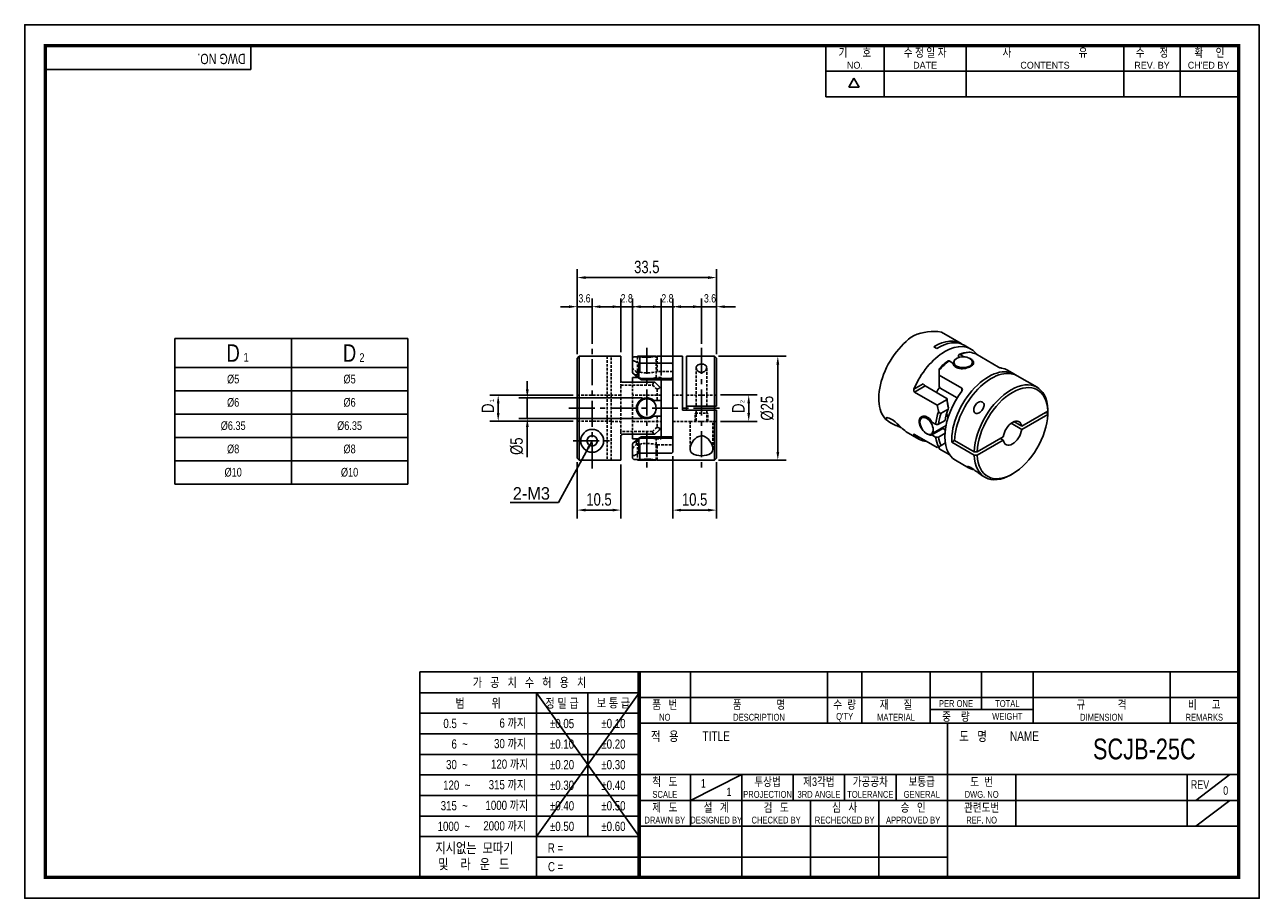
# Model space of a CAD drawing. Header units: millimetres. Extents: x 0 to 297, y 0 to 210.
import ezdxf
from ezdxf.enums import TextEntityAlignment as Align

# ---------------------------------------------------------------- set-up
doc = ezdxf.new("R2010")
doc.units = ezdxf.units.MM
doc.header["$LTSCALE"] = 5
for name, pattern in [('CENTER', [2, 1.25, -0.25, 0.25, -0.25]), ('CENTER2', [1.125, 0.75, -0.125, 0.125, -0.125]), ('DASHED', [0.75, 0.5, -0.25]), ('HIDDEN', [0.375, 0.25, -0.125]), ('HIDDEN2', [0.1875, 0.125, -0.0625]), ('PHANTOM2', [1.25, 0.625, -0.125, 0.125, -0.125, 0.125, -0.125])]:
    doc.linetypes.add(name, pattern=pattern)
doc.layers.get('0').update_dxf_attribs({"linetype": 'CONTINUOUS'})
doc.layers.get('Defpoints').update_dxf_attribs({"linetype": 'CONTINUOUS'})
for name, color, linetype in [('BM', 2, 'CONTINUOUS'), ('C', 1, 'CENTER2'), ('CT', 1, 'CENTER'), ('D', 7, 'CONTINUOUS'), ('DIM', 7, 'CONTINUOUS'), ('H', 3, 'HIDDEN'), ('HD', 4, 'DASHED'), ('P', 4, 'PHANTOM2')]:
    doc.layers.add(name, color=color, linetype=linetype)
doc.styles.get("Standard").update_dxf_attribs({"font": 'Gulim.ttf', "width": 0.8, "height": 3})
doc.dimstyles.new('LIM', dxfattribs={"dimtxt": 2, "dimasz": 2, "dimexe": 2, "dimexo": 1, "dimgap": 1, "dimtad": 1, "dimdec": 3, "dimzin": 9, "dimdsep": 46, "dimtxsty": 'Standard', "dimcen": 3, "dimclrd": 1, "dimclre": 1, "dimadec": 0, "dimazin": 0, "dimtfac": 1, "dimtdec": 3, "dimtmove": 0, "dimatfit": 3, "dimfxl": 0, "dimtolj": 1, "dimtzin": 0, "dimarcsym": 0})

# ---------------------------------------------------------------- blocks, each defined once
blk = doc.blocks.new('*D184')
at = {"layer": 'Defpoints', "color": 0}
for p in [(166.41, 149.21), (132.91, 129.8), (166.41, 129.81)]:
    blk.add_point(p, dxfattribs=at)
at = {"layer": 'DIM', "color": 1, "lineweight": -2}
for p, q in [((132.91, 130.8), (132.91, 151.21)), ((134.91, 149.21), (164.41, 149.21)), ((166.41, 130.81), (166.41, 151.21))]:
    blk.add_line(p, q, dxfattribs=at)
at = {"layer": 'DIM', "color": 1}
for points in [[(134.91, 149.54), (134.91, 148.88), (132.91, 149.21)], [(164.41, 149.54), (164.41, 148.88), (166.41, 149.21)]]:
    blk.add_solid(points, dxfattribs=at)
at = {"layer": 'DIM', "color": 0, "insert": (149.66, 151.75), "char_height": 3, "attachment_point": 5}
blk.add_mtext('\\A1;33.5', dxfattribs=at)
blk = doc.blocks.new('*D185')
at = {"layer": 'Defpoints', "color": 0}
for p in [(149.66, 120.31), (120.91, 115.31), (149.66, 115.31)]:
    blk.add_point(p, dxfattribs=at)
at = {"layer": 'DIM', "color": 1, "lineweight": -2}
for p, q in [((120.91, 122.31), (120.91, 124.31)), ((148.66, 120.31), (118.91, 120.31)), ((120.91, 120.31), (120.91, 115.31)), ((148.66, 115.31), (118.91, 115.31)), ((120.91, 113.31), (120.91, 106.06))]:
    blk.add_line(p, q, dxfattribs=at)
at = {"layer": 'DIM', "color": 1}
for points in [[(120.58, 122.31), (121.24, 122.31), (120.91, 120.31)], [(120.58, 113.31), (121.24, 113.31), (120.91, 115.31)]]:
    blk.add_solid(points, dxfattribs=at)
at = {"layer": 'DIM', "color": 0, "insert": (118.37, 108.68), "char_height": 3, "attachment_point": 5, "rotation": 90}
blk.add_mtext('\\A1;%%C5', dxfattribs=at)
blk = doc.blocks.new('*D186')
at = {"layer": 'Defpoints', "color": 0}
for p in [(132.91, 105.82), (143.41, 105.31), (143.41, 93.32)]:
    blk.add_point(p, dxfattribs=at)
at = {"layer": 'DIM', "color": 1, "lineweight": -2}
for p, q in [((132.91, 104.82), (132.91, 91.32)), ((143.41, 104.31), (143.41, 91.32)), ((134.91, 93.32), (141.41, 93.32))]:
    blk.add_line(p, q, dxfattribs=at)
at = {"layer": 'DIM', "color": 1}
for points in [[(134.91, 93.65), (134.91, 92.99), (132.91, 93.32)], [(141.41, 93.65), (141.41, 92.99), (143.41, 93.32)]]:
    blk.add_solid(points, dxfattribs=at)
at = {"layer": 'DIM', "color": 0, "insert": (138.16, 95.86), "char_height": 3, "attachment_point": 5}
blk.add_mtext('\\A1;10.5', dxfattribs=at)
blk = doc.blocks.new('*D187')
at = {"layer": 'Defpoints', "color": 0}
for p in [(132.91, 120.95), (113.91, 114.67), (132.91, 114.67)]:
    blk.add_point(p, dxfattribs=at)
at = {"layer": 'DIM', "color": 1, "lineweight": -2}
for p, q in [((131.91, 120.95), (111.91, 120.95)), ((113.91, 118.95), (113.91, 116.67)), ((131.91, 114.67), (111.91, 114.67))]:
    blk.add_line(p, q, dxfattribs=at)
at = {"layer": 'DIM', "color": 1}
for points in [[(113.58, 118.95), (114.24, 118.95), (113.91, 120.95)], [(113.58, 116.67), (114.24, 116.67), (113.91, 114.67)]]:
    blk.add_solid(points, dxfattribs=at)
at = {"layer": 'DIM', "color": 0, "insert": (111.41, 117.81), "char_height": 3, "attachment_point": 5, "rotation": 90}
blk.add_mtext('\\A1;D', dxfattribs=at)
blk = doc.blocks.new('*D188')
at = {"layer": 'Defpoints', "color": 0}
for p in [(165.91, 130.31), (165.91, 105.31), (181.17, 105.31)]:
    blk.add_point(p, dxfattribs=at)
at = {"layer": 'DIM', "color": 1, "lineweight": -2}
for p, q in [((166.91, 130.31), (183.17, 130.31)), ((181.17, 128.31), (181.17, 107.31)), ((166.91, 105.31), (183.17, 105.31))]:
    blk.add_line(p, q, dxfattribs=at)
at = {"layer": 'DIM', "color": 1}
for points in [[(180.84, 128.31), (181.51, 128.31), (181.17, 130.31)], [(180.84, 107.31), (181.51, 107.31), (181.17, 105.31)]]:
    blk.add_solid(points, dxfattribs=at)
at = {"layer": 'DIM', "color": 0, "insert": (178.64, 117.81), "char_height": 3, "attachment_point": 5, "rotation": 90}
blk.add_mtext('\\A1;%%C25', dxfattribs=at)
blk = doc.blocks.new('*D189')
at = {"layer": 'Defpoints', "color": 0}
for p in [(155.91, 107.29), (166.41, 105.81), (166.41, 93.31)]:
    blk.add_point(p, dxfattribs=at)
at = {"layer": 'DIM', "color": 1, "lineweight": -2}
for p, q in [((155.91, 106.29), (155.91, 91.31)), ((166.41, 104.81), (166.41, 91.31)), ((157.91, 93.31), (164.41, 93.31))]:
    blk.add_line(p, q, dxfattribs=at)
at = {"layer": 'DIM', "color": 1}
for points in [[(157.91, 93.64), (157.91, 92.98), (155.91, 93.31)], [(164.41, 93.64), (164.41, 92.98), (166.41, 93.31)]]:
    blk.add_solid(points, dxfattribs=at)
at = {"layer": 'DIM', "color": 0, "insert": (161.16, 95.85), "char_height": 3, "attachment_point": 5}
blk.add_mtext('\\A1;10.5', dxfattribs=at)
blk = doc.blocks.new('*D190')
at = {"layer": 'Defpoints', "color": 0}
for p in [(166.41, 120.99), (166.41, 114.64), (174.17, 114.64)]:
    blk.add_point(p, dxfattribs=at)
at = {"layer": 'DIM', "color": 1, "lineweight": -2}
for p, q in [((167.41, 120.99), (176.17, 120.99)), ((174.17, 118.99), (174.17, 116.64)), ((167.41, 114.64), (176.17, 114.64))]:
    blk.add_line(p, q, dxfattribs=at)
at = {"layer": 'DIM', "color": 1}
for points in [[(173.84, 118.99), (174.51, 118.99), (174.17, 120.99)], [(173.84, 116.64), (174.51, 116.64), (174.17, 114.64)]]:
    blk.add_solid(points, dxfattribs=at)
at = {"layer": 'DIM', "color": 0, "insert": (171.67, 117.81), "char_height": 3, "attachment_point": 5, "rotation": 90}
blk.add_mtext('\\A1;D', dxfattribs=at)

msp = doc.modelspace()

# ---------------------------------------------------------------- linework, layer by layer
for p, q in [((54.437, 199.2323), (54.437, 205)), ((192.7139, 192.6407), (192.7139, 205)), ((206.7211, 192.6407), (206.7211, 205)), ((226.4959, 192.6407), (226.4959, 205)), ((264.3976, 192.6407), (264.3976, 205)), ((277.9928, 192.6407), (277.9928, 205)), ((54.437, 199.2323), (5, 199.2323)), ((192.7139, 198.8204), (291.588, 198.8204)), ((198.2565, 194.9765), (199.4924, 197.1172)), ((200.7283, 194.9765), (199.4924, 197.1172)), ((200.7283, 194.9765), (198.2565, 194.9765)), ((192.7139, 192.6407), (291.588, 192.6407)), ((36.1526, 134.5817), (36.1526, 99.5817)), ((36.1526, 134.5817), (92.1526, 134.5817)), ((92.1526, 134.5817), (92.1526, 99.5817)), ((36.1526, 99.5817), (92.1526, 99.5817)), ((95.0758, 54.437), (95.0758, 5)), ((147.8086, 54.437), (95.0758, 54.437)), ((292, 54.437), (147.8086, 54.437)), ((147.8086, 54.437), (147.8086, 5)), ((160.1679, 54.437), (160.1679, 42.0778)), ((193.1259, 54.437), (193.1259, 42.0778)), ((201.3654, 54.437), (201.3654, 42.0778)), ((217.8444, 54.437), (217.8444, 42.0778)), ((230.2037, 54.437), (230.2037, 45.3736)), ((242.563, 54.437), (242.563, 42.0778)), ((275.521, 54.437), (275.521, 42.0778)), ((147.8086, 49.4295), (95.0758, 49.4295)), ((147.8086, 49.4295), (123.0901, 14.8235)), ((123.0901, 49.4295), (147.8086, 14.8235)), ((123.0901, 49.4295), (123.0901, 5)), ((135.4493, 49.4295), (135.4493, 14.8235)), ((147.8086, 48.2574), (292, 48.2574)), ((217.8444, 45.3736), (242.563, 45.3736)), ((147.8086, 44.4858), (95.0758, 44.4858)), ((147.8086, 42.0778), (292, 42.0778)), ((221.9642, 5), (221.9642, 42.0778)), ((147.8086, 39.5421), (95.0758, 39.5421)), ((147.8086, 34.5984), (95.0758, 34.5984)), ((147.8086, 29.7185), (292, 29.7185)), ((160.1679, 23.5389), (172.5271, 29.7185)), ((160.1679, 29.7185), (160.1679, 17.3593)), ((172.5271, 29.7185), (172.5271, 5)), ((184.8864, 29.7185), (184.8864, 23.5389)), ((197.2457, 29.7185), (197.2457, 23.5389)), ((209.6049, 29.7185), (209.6049, 23.5389)), ((238.4432, 29.7185), (238.4432, 17.3593)), ((279.6407, 29.7185), (279.6407, 17.3593)), ((281.7006, 23.5389), (289.9401, 29.7185)), ((147.8086, 29.6547), (95.0758, 29.6547)), ((147.8086, 24.711), (95.0758, 24.711)), ((147.8086, 23.5389), (221.9642, 23.5389)), ((189.0061, 23.5389), (189.0061, 5)), ((205.4852, 23.5389), (205.4852, 5)), ((221.9642, 23.5389), (292, 23.5389)), ((281.7006, 17.3593), (289.9401, 23.5389)), ((147.8086, 19.7673), (95.0758, 19.7673)), ((147.8086, 17.3593), (292, 17.3593)), ((147.8086, 14.8235), (95.0758, 14.8235)), ((147.8086, 9.8798), (123.0901, 9.8798)), ((147.8086, 9.8798), (221.9642, 9.8798))]:
    msp.add_line(p, q)
at = {"color": 4}
for p, q in [((64.1526, 134.5817), (64.1526, 99.5817)), ((36.1526, 127.5817), (92.1526, 127.5817))]:
    msp.add_line(p, q, dxfattribs=at)
at = {"color": 1}
for p, q in [((36.1526, 121.9817), (92.1526, 121.9817)), ((36.1526, 116.3817), (92.1526, 116.3817)), ((36.1526, 110.7817), (92.1526, 110.7817)), ((36.1526, 105.1817), (92.1526, 105.1817))]:
    msp.add_line(p, q, dxfattribs=at)
msp.add_lwpolyline([(297, 210), (0, 210), (0, 0), (297, 0)], close=True)
msp.add_lwpolyline([(292, 205, 0.8, 0.8, 0), (5, 205, 0.8, 0.8, 0), (5, 5, 0.8, 0.8, 0), (292, 5, 0.8, 0.8, 0)], format="xyseb", close=True)
at = {"const_width": 0.824}
msp.add_lwpolyline([(147.8086, 5), (147.8086, 54.437)], dxfattribs=at)
at = {"layer": 'BM', "linetype": 'Continuous'}
for p, q in [((225.2835, 133.3844), (220.5459, 136.1197)), ((219.3871, 132.1448), (218.68, 132.553)), ((225.9429, 130.1916), (225.0262, 130.7209)), ((227.617, 132.0372), (225.9906, 132.9762)), ((228.6244, 130.9133), (228.8063, 131.0183)), ((228.8269, 130.8468), (234.2717, 127.7033)), ((132.9086, 129.7999), (133.4086, 130.3003)), ((132.9086, 105.8207), (132.9086, 129.7999)), ((140.1086, 130.3103), (133.4086, 130.3103)), ((133.4158, 130.3003), (133.4086, 130.3103)), ((133.4086, 130.3003), (133.4086, 105.3203)), ((133.4158, 130.3003), (133.4086, 130.3003)), ((140.1086, 130.3103), (140.1086, 130.3003)), ((141.1086, 130.3003), (140.1086, 130.3003)), ((143.4086, 130.3103), (141.1086, 130.3103)), ((141.1086, 130.3003), (141.1086, 130.3103)), ((143.4086, 130.3103), (143.4086, 124.5603)), ((146.2086, 128.8302), (146.2086, 129.6629)), ((146.2086, 126.4266), (146.2086, 128.8302)), ((146.7086, 130.1689), (148.0051, 130.1689)), ((147.4086, 130.3103), (151.9086, 130.3103)), ((147.4086, 130.3103), (147.4086, 130.1689)), ((155.4086, 128.6356), (147.7086, 128.6356)), ((147.7086, 128.6356), (147.7086, 125.2761)), ((151.9086, 130.2628), (151.9086, 130.3103)), ((158.2086, 130.3103), (152.1549, 130.3103)), ((155.9086, 128.3311), (155.9086, 107.2895)), ((158.2086, 130.3103), (158.2086, 117.3103)), ((159.2086, 118.3103), (159.2086, 130.3103)), ((165.9086, 130.3103), (159.2086, 130.3103)), ((165.9086, 118.3103), (165.9086, 130.3103)), ((166.4086, 129.8103), (165.9086, 130.3103)), ((166.4086, 129.8103), (166.4086, 118.3103)), ((222.3746, 129.1899), (223.2913, 128.6607)), ((223.5364, 128.8665), (223.5364, 128.054)), ((224.6727, 130.5119), (224.6727, 129.9953)), ((225.9429, 130.1624), (225.9429, 130.1916)), ((228.0364, 128.2197), (228.0364, 128.8665)), ((146.2086, 126.4266), (146.3715, 126.1463)), ((147.4158, 125.2103), (146.2086, 125.2103)), ((146.2086, 124.0603), (146.2086, 125.2103)), ((147.2086, 125.3875), (146.3715, 126.1463)), ((147.4086, 125.2659), (147.4086, 125.2081)), ((147.7087, 125.2761), (148.025, 124.991)), ((148.025, 124.991), (155.4086, 124.991)), ((148.3043, 124.6696), (148.025, 124.991)), ((219.9881, 126.9837), (219.9881, 127.2771)), ((219.9881, 126.9837), (219.9881, 125.7437)), ((225.4328, 122.6002), (219.9881, 125.7437)), ((219.9881, 125.7437), (219.9881, 123.0007)), ((238.0821, 125.9951), (236.4558, 126.9341)), ((243.5269, 122.8516), (238.7893, 125.5869)), ((151.6086, 124.0603), (143.9086, 124.0603)), ((155.9086, 124.6696), (148.3043, 124.6696)), ((152.6086, 123.0603), (151.6086, 124.0603)), ((152.6086, 123.0603), (153.1086, 122.5603)), ((153.1086, 122.5657), (153.1086, 124.6701)), ((153.1086, 122.5603), (153.1086, 119.6853)), ((213.9276, 122.4281), (216.1212, 123.6946)), ((216.643, 123.1794), (214.0659, 121.6915)), ((221.864, 120.165), (216.643, 123.1794)), ((219.9881, 123.0007), (220.2118, 122.6387)), ((220.2118, 122.6387), (224.2994, 120.2788)), ((225.4328, 121.9433), (225.4328, 122.6002)), ((151.3122, 119.6853), (152.6086, 119.6853)), ((153.1086, 119.6853), (152.6086, 119.6853)), ((153.1086, 115.9353), (153.1086, 119.6853)), ((205.4571, 120.5995), (205.4571, 120.1913)), ((219.5106, 118.5479), (214.0659, 121.6915)), ((219.5106, 118.5479), (221.8861, 119.9195)), ((221.8743, 120.0589), (221.864, 120.165)), ((221.8861, 119.9195), (221.864, 120.165)), ((221.9334, 119.5673), (221.8751, 120.059)), ((152.6086, 115.9353), (151.3122, 115.9353)), ((152.6086, 115.9353), (153.1086, 115.9353)), ((153.1086, 115.9353), (153.1086, 113.0603)), ((158.2086, 117.3103), (165.9086, 117.3103)), ((159.2086, 118.3103), (165.9086, 118.3103)), ((159.2086, 118.3103), (159.2086, 117.3103)), ((166.4086, 118.3103), (165.9086, 118.3103)), ((165.9086, 105.3103), (165.9086, 117.3103)), ((165.9086, 117.3103), (166.4086, 117.3103)), ((166.4086, 105.8103), (166.4086, 117.3103)), ((216.5262, 115.9121), (215.8225, 115.5058)), ((222.1333, 117.6127), (220.4337, 116.6314)), ((222.1333, 117.6127), (222.2163, 117.9265)), ((222.1609, 118.2826), (222.2163, 117.9265)), ((246.1083, 117.1252), (239.8475, 113.5104)), ((246.1083, 116.3087), (239.8475, 112.6939)), ((245.268, 116.64), (246.1036, 116.72)), ((246.1036, 116.72), (246.1086, 116.7171)), ((246.1083, 117.1252), (246.1086, 117.5336)), ((246.1083, 116.3087), (246.1086, 116.7171)), ((153.1086, 113.0603), (152.6086, 112.5603)), ((153.1086, 110.9419), (153.1086, 113.0603)), ((208.0459, 114.4691), (208.4289, 114.2479)), ((218.0725, 111.6087), (221.6373, 113.6668)), ((218.2168, 114.4708), (219.1335, 113.9416)), ((220.8479, 112.928), (218.2168, 111.409)), ((219.8448, 113.944), (221.3963, 114.8397)), ((220.6364, 113.0889), (221.4687, 112.6084)), ((220.8479, 112.928), (221.411, 112.6029)), ((239.8475, 112.6939), (237.2769, 114.1781)), ((239.8475, 113.5104), (237.984, 114.5863)), ((143.4086, 111.0603), (143.4086, 105.3103)), ((143.9086, 111.5603), (151.6086, 111.5603)), ((146.2086, 110.4103), (146.2086, 111.5603)), ((146.2086, 110.4103), (147.4165, 110.4103)), ((147.2086, 110.2331), (146.3715, 109.4743)), ((147.2086, 110.2331), (146.3715, 109.4743)), ((147.4086, 110.4127), (147.4086, 110.3547)), ((147.7086, 110.3445), (147.7086, 106.985)), ((148.025, 110.6296), (147.7087, 110.3445)), ((148.3043, 110.951), (148.025, 110.6296)), ((155.4086, 110.6296), (148.025, 110.6296)), ((148.3043, 110.951), (155.9086, 110.951)), ((151.6086, 111.5603), (152.6086, 112.5603)), ((212.0473, 112.1588), (215.117, 110.3866)), ((214.0659, 111.4852), (213.9276, 111.4054)), ((214.0659, 111.4852), (219.5106, 108.3417)), ((219.1335, 110.8797), (218.2168, 111.409)), ((219.8448, 110.8821), (221.3912, 111.7749)), ((221.3963, 111.7779), (221.411, 112.6029)), ((223.0004, 109.6625), (223.7075, 110.0708)), ((223.7075, 110.0708), (228.4451, 107.3355)), ((235.4134, 110.9504), (229.1525, 107.3357)), ((229.1525, 106.5192), (235.4134, 110.1339)), ((234.7063, 110.5422), (235.4134, 110.1339)), ((146.3715, 109.4743), (146.2086, 109.194)), ((146.2086, 106.7904), (146.2086, 109.194)), ((155.4086, 106.985), (147.7086, 106.985)), ((219.5106, 108.3417), (219.8509, 108.5382)), ((220.4337, 108.8747), (219.8509, 108.5382)), ((219.9881, 108.6174), (219.9881, 108.066)), ((222.5511, 106.5863), (219.9881, 108.066)), ((220.4337, 108.8747), (221.4752, 109.476)), ((223.0004, 109.6625), (228.4451, 106.519)), ((229.1525, 107.3357), (228.4451, 107.3355)), ((133.4086, 105.3203), (132.9086, 105.8207)), ((141.1086, 105.3203), (133.4086, 105.3203)), ((141.1086, 105.3103), (141.1086, 105.3203)), ((141.1086, 105.3103), (143.4086, 105.3103)), ((146.2086, 105.9577), (146.2086, 106.7904)), ((146.7086, 105.4517), (148.0051, 105.4517)), ((147.4086, 105.4517), (147.4086, 105.3103)), ((147.4086, 105.3103), (151.9086, 105.3103)), ((151.9086, 105.3103), (151.9086, 105.3578)), ((152.1503, 105.3103), (165.9086, 105.3103)), ((165.9086, 105.3103), (166.4086, 105.8103)), ((223.9558, 105.2835), (227.0255, 103.5112)), ((228.4451, 106.519), (229.1525, 106.5192)), ((230.6438, 101.4221), (231.0269, 101.201)), ((237.2769, 101.8201), (237.6304, 102.0242))]:
    msp.add_line(p, q, dxfattribs=at)
at = {"layer": 'BM', "linetype": 'HIDDEN2'}
for p, q in [((147.7086, 128.6356), (155.4086, 128.6356)), ((140.1086, 120.9853), (140.0803, 120.9853)), ((143.4086, 112.2358), (143.4086, 111.0603)), ((148.3043, 110.951), (148.025, 110.6296))]:
    msp.add_line(p, q, dxfattribs=at)
at = {"layer": 'BM', "linetype": 'Continuous'}
for centre, radius in [((149.6586, 117.8103), 2.25), ((136.5086, 109.9753), 2.75), ((136.5086, 109.9753), 1.25)]:
    msp.add_circle(centre, radius, dxfattribs=at)
at = {"layer": 'BM', "linetype": 'HIDDEN2'}
msp.add_circle((149.6586, 117.8103), 2.25, dxfattribs=at)
at = {"layer": 'BM'}
msp.add_arc((218.726, 123.9342), 12.3206, 81.505524, 112.846304, dxfattribs=at)
at = {"layer": 'BM', "linetype": 'Continuous'}
for centre, radius, start, end in [((227.6815, 123.7897), 7.5381, 94.464476, 112.475746), ((230.6483, 132.5898), 2.4213, 220.468021, 238.276542), ((146.7116, 129.6659), 0.5029, 90.333439, 180.34598), ((141.4586, 117.8103), 12.5, 60, 65.165413), ((149.6636, 142.5222), 12.4642, 262.353053, 281.547145), ((232.1001, 116.0678), 16.5028, 127.260872, 137.219925), ((141.8991, 117.8119), 9.4586, 52.105436, 61.781332), ((142.5586, 117.0964), 9.5061, 52.813064, 60.714424), ((149.6586, 132.2407), 7.3817, 252.253336, 253.694374), ((235.4187, 129.8356), 2.4213, 241.723458, 259.531979), ((143.9086, 124.5603), 0.5, 180, 270), ((149.6586, 117.8103), 2.5, 48.590378, 311.409622), ((238.4068, 121.6325), 16.6093, 185.919895, 192.89296), ((237.2555, 121.6508), 15.4658, 188.188322, 192.579097), ((148.4442, 117.8103), 17.4645, 358.359424, 1.640576), ((219.4868, 114.6437), 0.786, 243.292495, 297.099771), ((143.9086, 111.0603), 0.5, 90, 180), ((141.899, 117.8089), 9.4588, 298.218661, 307.894316), ((142.5597, 118.5225), 9.504, 299.285066, 307.188139), ((149.6586, 103.3799), 7.3817, 106.326073, 107.746661), ((219.4868, 111.5819), 0.786, 243.292532, 297.099734), ((141.4586, 117.8103), 12.5, 294.834587, 300), ((146.7116, 105.9547), 0.5029, 179.654048, 269.666533), ((149.6636, 93.0984), 12.4641, 78.452826, 97.646972)]:
    msp.add_arc(centre, radius, start, end, dxfattribs=at)
for centre, major_axis, ratio, start_param, end_param in [((214.2959, 125.2944), (6.25, 10.8253), 0.57735027, 0.82540884, 3.14159265), ((219.0335, 122.5591), (-6.25, -10.8253), 0.57735027, 3.0849939, 3.96700149), ((219.7406, 122.1509), (-6.25, -10.8253), 0.57735027, 3.14159265, 3.96700149), ((221.367, 121.2119), (-6.25, -10.8253), 0.57735027, 2.9266316, 4.92735003), ((223.7004, 119.8647), (6.25, 10.8253), 0.57735027, 0.35195284, 0.63482989), ((219.9881, 122.008), (17.6777, 0), 0.57735027, 1.04719755, 1.13735101), ((223.7004, 119.8647), (6.25, 10.8253), 0.57735027, 0.93596644, 1.21884348), ((155.4086, 125.229), (0.5, 0), 0.47589515, 4.71238898, 6.28318531), ((231.8321, 115.1698), (-6.25, -10.8253), 0.57735027, 3.0849939, 5.53779782), ((232.5393, 114.7616), (-6.25, -10.8253), 0.57735027, 3.14159265, 5.45777647), ((237.2769, 112.0263), (-6.25, -10.8253), 0.57735027, 2.39620516, 5.45777647), ((230.2058, 116.1088), (-6.25, -10.8253), 0.57735027, 3.14159265, 3.35655371), ((216.4747, 123.4905), (-0.3786, 0.3567), 0.27953913, 0.70169153, 2.27248786), ((223.3469, 120.0688), (-3.7, -6.4086), 0.57735027, 4.60557851, 4.80156928), ((230.2058, 116.1088), (6.25, 10.8253), 0.57735027, 1.35583527, 3.14159265), ((237.6304, 111.8222), (-6, -10.3923), 0.57735027, 2.39787322, 5.45610841), ((156.9654, 117.8103), (0, 3.175), 0.71545903, 4.55425037, 4.87052759), ((227.8723, 117.456), (-6.25, -10.8253), 0.57735027, 5.06434182, 5.34721887), ((231.5847, 115.3127), (-8.8388, 15.3093), 0.57735027, 1.04719755, 1.13735101), ((228.2259, 117.2519), (-6, -10.3923), 0.57735027, 5.09081202, 5.34089427), ((228.2259, 117.2519), (-4.9194, -8.5207), 0.57735027, 4.99395989, 5.30604302), ((237.6304, 111.8222), (6, 10.3923), 0.57735027, 2.39787322, 5.45610841), ((230.953, 115.6774), (15.0644, 2.6027), 0.66215911, 6.12926921, 6.20929056), ((237.6304, 111.8222), (-1.5875, -2.7496), 0.57735027, 2.5143331, 5.33964854), ((155.4086, 110.3917), (-0.5, 0), 0.47589515, 3.14159265, 4.71238898), ((221.367, 121.2119), (6.25, 10.8253), 0.57735027, 2.9266316, 3.40339204), ((227.8723, 117.456), (-6.25, -10.8253), 0.57735027, 5.64835542, 5.93123246), ((228.2259, 117.2519), (-6, -10.3923), 0.57735027, 5.65468001, 5.90476227), ((227.5188, 117.6601), (-4.4194, -7.6547), 0.57735027, 5.71154328, 5.73824339), ((237.6304, 111.8222), (1.5875, 2.7496), 0.57735027, 2.5143331, 5.33964854), ((237.2769, 112.0263), (6.25, 10.8253), 0.57735027, 2.39620516, 3.92699082)]:
    msp.add_ellipse(centre, major_axis=major_axis, ratio=ratio, start_param=start_param, end_param=end_param, dxfattribs=at)
for centre, major_axis in [((225.7864, 128.8665), (-2.25, 0)), ((216.9475, 113.5572), (1.125, -1.9486))]:
    msp.add_ellipse(centre, major_axis=major_axis, ratio=0.57735027, dxfattribs=at)
for points, knots in [([(224.6727, 130.5119), (224.6727, 130.6189), (224.7098, 130.7044), (224.8408, 130.783), (224.9335, 130.7744), (225.0262, 130.7209)], [0, 0, 0, 0, 0.5, 0.5, 1, 1, 1, 1]), ([(227.0945, 131.3055), (227.1257, 131.3075), (227.1571, 131.3076), (227.2651, 131.3025), (227.3399, 131.2898), (227.4127, 131.2704)], [0.647434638, 0.647434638, 0.647434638, 0.647434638, 0.75, 0.75, 1, 1, 1, 1]), ([(146.7086, 129.1544), (146.6571, 129.1782), (146.6045, 129.1937), (146.4965, 129.2025), (146.4418, 129.1957), (146.3389, 129.1477), (146.2914, 129.1059), (146.2247, 128.9837), (146.2086, 128.9074), (146.2086, 128.8302)], [0, 0, 0, 0, 0.25, 0.25, 0.5, 0.5, 0.75, 0.75, 1, 1, 1, 1]), ([(155.4086, 128.6356), (155.5526, 128.6356), (155.6883, 128.5981), (155.865, 128.4833), (155.9086, 128.4085), (155.9086, 128.3311)], [0, 0, 0, 0, 0.5, 0.5, 1, 1, 1, 1]), ([(162.8086, 126.3959), (162.4271, 126.3959), (162.0971, 126.5851), (161.6796, 127.0235), (161.5716, 127.2724), (161.5478, 127.7446), (161.6377, 127.9724), (162.0659, 128.3189), (162.4179, 128.4334), (163.1807, 128.4369), (163.5376, 128.3261), (163.9772, 127.9782), (164.0686, 127.7497), (164.047, 127.2758), (163.9398, 127.0267), (163.5221, 126.5861), (163.1902, 126.3959), (162.8086, 126.3959)], [0, 0, 0, 0, 0.125, 0.125, 0.25, 0.25, 0.375, 0.375, 0.5, 0.5, 0.625, 0.625, 0.75, 0.75, 0.875, 0.875, 1, 1, 1, 1]), ([(222.3746, 129.1899), (222.2807, 129.2441), (222.1888, 129.2518), (222.1185, 129.2097), (222.1134, 129.2062), (222.1085, 129.2025)], [0, 0, 0, 0, 0.5, 0.5, 0.540527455, 0.540527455, 0.540527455, 0.540527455]), ([(227.4518, 129.7374), (227.7511, 129.5793), (227.9839, 129.3964), (228.2932, 128.9786), (228.3304, 128.7363), (228.1314, 128.2711), (227.8961, 128.0436), (227.215, 127.6499), (226.7807, 127.4895), (225.8482, 127.3018), (225.3513, 127.2779), (224.462, 127.4116), (224.0581, 127.5747), (223.4921, 128.0407), (223.3212, 128.3466), (223.2913, 128.6607)], [0.145390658, 0.145390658, 0.145390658, 0.145390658, 0.25, 0.25, 0.375, 0.375, 0.5, 0.5, 0.625, 0.625, 0.75, 0.75, 0.875, 0.875, 1, 1, 1, 1]), ([(214.0659, 121.6915), (213.9641, 121.7502), (213.8946, 121.8744), (213.8508, 122.1503), (213.8729, 122.298), (213.9276, 122.4281)], [0, 0, 0, 0, 0.5, 0.5, 1, 1, 1, 1]), ([(225.4328, 122.6002), (225.5346, 122.5414), (225.5843, 122.4287), (225.5734, 122.1843), (225.5182, 122.0558), (225.4328, 121.9433)], [0, 0, 0, 0, 0.5, 0.5, 1, 1, 1, 1]), ([(228.6608, 116.5931), (228.391, 116.7488), (228.2828, 117.1102), (228.3087, 117.8241), (228.4284, 118.1846), (228.822, 118.8168), (229.1053, 119.093), (229.7682, 119.4091), (230.1502, 119.4356), (230.6936, 119.1294), (230.8168, 118.8187), (230.7653, 118.1458), (230.6092, 117.7946), (230.1814, 117.1783), (229.9094, 116.9054), (229.2911, 116.5298), (228.9306, 116.4373), (228.6608, 116.5931)], [0, 0, 0, 0, 0.125, 0.125, 0.25, 0.25, 0.375, 0.375, 0.5, 0.5, 0.625, 0.625, 0.75, 0.75, 0.875, 0.875, 1, 1, 1, 1]), ([(218.2168, 114.4708), (217.9988, 114.892), (217.7099, 115.2674), (217.0597, 115.7826), (216.6978, 115.9216), (216.0323, 115.9247), (215.73, 115.7933), (215.2987, 115.3101), (215.1797, 114.9672), (215.1799, 114.1875), (215.3025, 113.7483), (215.6865, 113.0046), (215.9155, 112.6855), (216.1716, 112.4049)], [0, 0, 0, 0, 0.125, 0.125, 0.25, 0.25, 0.375, 0.375, 0.5, 0.5, 0.625, 0.625, 0.725013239, 0.725013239, 0.725013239, 0.725013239]), ([(219.8509, 117.1114), (219.8705, 117.0386), (219.8967, 116.9678), (219.9668, 116.8319), (220.0104, 116.7677), (220.117, 116.6613), (220.1802, 116.6202), (220.3138, 116.5884), (220.3791, 116.5999), (220.4337, 116.6314)], [0, 0, 0, 0, 0.25, 0.25, 0.5, 0.5, 0.75, 0.75, 1, 1, 1, 1]), ([(221.7613, 116.4511), (221.775, 116.4207), (221.7883, 116.3901), (221.9311, 116.0497), (222.0246, 115.7172), (222.081, 115.3991)], [0.1178916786, 0.1178916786, 0.1178916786, 0.1178916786, 0.125, 0.125, 0.1963742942, 0.1963742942, 0.1963742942, 0.1963742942]), ([(208.4135, 115.2151), (207.809, 115.5642), (207.3627, 115.6193), (207.159, 115.3004), (207.394, 114.9692), (208.251, 114.3195), (208.8642, 113.9926), (209.9327, 113.5138), (210.314, 113.3556), (210.7851, 113.1536), (210.8679, 113.1178), (210.9502, 113.0815)], [0, 0, 0, 0, 0.125, 0.125, 0.25, 0.25, 0.375, 0.375, 0.4375, 0.4375, 0.450673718, 0.450673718, 0.450673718, 0.450673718]), ([(212.051, 112.1575), (211.95, 112.2156), (211.8282, 112.3006), (211.3427, 112.6925), (210.8796, 113.1551), (209.7149, 114.2611), (209.018, 114.8661), (208.4135, 115.2151)], [0.699072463, 0.699072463, 0.699072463, 0.699072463, 0.75, 0.75, 0.875, 0.875, 1, 1, 1, 1]), ([(162.8086, 106.3913), (163.6636, 106.3913), (164.4721, 106.5687), (165.4446, 107.2532), (165.6081, 107.749), (165.483, 108.8359), (165.2156, 109.4356), (164.5514, 110.2826), (164.2852, 110.5557), (163.6283, 110.9992), (163.2199, 111.1642), (162.3743, 111.1585), (161.9683, 110.9885), (161.3192, 110.5435), (161.0536, 110.2687), (160.4002, 109.4298), (160.1316, 108.8324), (160.0099, 107.7352), (160.1778, 107.2481), (161.1463, 106.5695), (161.9537, 106.3913), (162.8086, 106.3913)], [0, 0, 0, 0, 0.125, 0.125, 0.25, 0.25, 0.375, 0.375, 0.4375, 0.4375, 0.5, 0.5, 0.5625, 0.5625, 0.625, 0.625, 0.75, 0.75, 0.875, 0.875, 1, 1, 1, 1]), ([(213.9276, 111.4054), (213.9002, 111.439), (213.8814, 111.4677), (213.8619, 111.5149), (213.8618, 111.5326), (213.8832, 111.5517), (213.9051, 111.553), (213.9715, 111.5343), (214.0148, 111.5147), (214.0659, 111.4852)], [0, 0, 0, 0, 0.25, 0.25, 0.5, 0.5, 0.75, 0.75, 1, 1, 1, 1]), ([(217.0265, 111.6791), (217.1486, 111.6024), (217.269, 111.5381), (217.7101, 111.3465), (217.9989, 111.3174), (218.2168, 111.409)], [0.830274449, 0.830274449, 0.830274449, 0.830274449, 0.875, 0.875, 1, 1, 1, 1]), ([(155.9086, 107.2895), (155.9086, 107.2507), (155.898, 107.2135), (155.8544, 107.1423), (155.8214, 107.1091), (155.7338, 107.0518), (155.6786, 107.0276), (155.5512, 106.994), (155.4809, 106.985), (155.4086, 106.985)], [0, 0, 0, 0, 0.25, 0.25, 0.5, 0.5, 0.75, 0.75, 1, 1, 1, 1]), ([(146.2086, 106.7904), (146.2086, 106.7132), (146.2247, 106.6371), (146.2912, 106.5149), (146.339, 106.4728), (146.4416, 106.425), (146.496, 106.4181), (146.6043, 106.4269), (146.6571, 106.4424), (146.7086, 106.4663)], [0, 0, 0, 0, 0.25, 0.25, 0.5, 0.5, 0.75, 0.75, 1, 1, 1, 1]), ([(230.6467, 101.4215), (230.3111, 101.6156), (229.9494, 101.8562), (229.2562, 102.3574), (228.9285, 102.6085), (228.2505, 103.1156), (227.8897, 103.3754), (227.2943, 103.7175), (227.0816, 103.7874), (226.8373, 103.813), (226.7904, 103.7783), (226.8041, 103.6349), (227.0127, 103.4868), (227.67, 103.2334), (227.9895, 103.1359), (228.3684, 103.025)], [0.300522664, 0.300522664, 0.300522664, 0.300522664, 0.375, 0.375, 0.4375, 0.4375, 0.5, 0.5, 0.5625, 0.5625, 0.625, 0.625, 0.75, 0.75, 0.823637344, 0.823637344, 0.823637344, 0.823637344])]:
    msp.add_open_spline(points, degree=3, knots=knots, dxfattribs=at)
for points in [[(225.9429, 130.1916), (226.1029, 130.1727), (226.2616, 130.1452), (226.4165, 130.1103)], [(220.8479, 112.928), (220.7107, 112.872), (220.5431, 112.8697), (220.3492, 112.9185)]]:
    msp.add_open_spline(points, degree=3, dxfattribs=at)
at = {"layer": 'C'}
msp.add_line((147.8086, 49.4295), (147.8086, 49.3961), dxfattribs=at)
at = {"layer": 'CT'}
for p, q in [((136.5086, 103.3203), (136.5086, 132.3103)), ((149.6586, 132.3103), (149.6586, 103.3103)), ((162.8086, 132.3103), (162.8086, 103.3103)), ((130.9086, 117.8103), (167.9086, 117.8103)), ((131.9086, 109.9753), (141.1086, 109.9753))]:
    msp.add_line(p, q, dxfattribs=at)
at = {"layer": 'DIM', "color": 1}
for p, q in [((132.9086, 130.7999), (132.9086, 144.2107)), ((136.5086, 133.3103), (136.5086, 144.2107)), ((143.4086, 131.3103), (143.4086, 144.2107)), ((146.2086, 129.8302), (146.2086, 144.2107)), ((153.1086, 125.6696), (153.1086, 144.2107)), ((155.9086, 125.6696), (155.9086, 144.2107)), ((162.8086, 133.3103), (162.8086, 144.2107)), ((166.4086, 130.8103), (166.4086, 144.2107)), ((130.9086, 142.2107), (128.9086, 142.2107)), ((132.9086, 142.2107), (136.5086, 142.2107)), ((138.5086, 142.2107), (146.6991, 142.2107)), ((141.4086, 142.2107), (139.4086, 142.2107)), ((143.4086, 142.2107), (146.2086, 142.2107)), ((148.2086, 142.2107), (156.3991, 142.2107)), ((151.1086, 142.2107), (149.1086, 142.2107)), ((153.1086, 142.2107), (155.9086, 142.2107)), ((157.9086, 142.2107), (166.0991, 142.2107)), ((160.8086, 142.2107), (158.8086, 142.2107)), ((162.8086, 142.2107), (166.4086, 142.2107)), ((168.4086, 142.2107), (170.9872, 142.2107))]:
    msp.add_line(p, q, dxfattribs=at)
for points in [[(130.9086, 142.544), (130.9086, 141.8774), (132.9086, 142.2107)], [(138.5086, 142.544), (138.5086, 141.8774), (136.5086, 142.2107)], [(141.4086, 142.544), (141.4086, 141.8774), (143.4086, 142.2107)], [(148.2086, 142.544), (148.2086, 141.8774), (146.2086, 142.2107)], [(151.1086, 142.544), (151.1086, 141.8774), (153.1086, 142.2107)], [(157.9086, 142.544), (157.9086, 141.8774), (155.9086, 142.2107)], [(160.8086, 142.544), (160.8086, 141.8774), (162.8086, 142.2107)], [(168.4086, 142.544), (168.4086, 141.8774), (166.4086, 142.2107)]]:
    msp.add_solid(points, dxfattribs=at)
at = {"layer": 'H'}
msp.add_line((147.8086, 49.3128), (147.8086, 49.2711), dxfattribs=at)
at = {"layer": 'HD', "linetype": 'HIDDEN2'}
for p, q in [((140.1086, 130.3003), (140.1086, 120.9457)), ((141.1086, 120.9457), (141.1086, 130.3003)), ((147.4086, 130.1689), (147.4086, 125.2659)), ((148.0051, 130.1689), (148.0051, 126.448)), ((148.0051, 126.448), (148.0051, 130.1689)), ((151.9086, 125.2079), (151.9086, 130.2628)), ((152.1586, 126.6466), (152.1586, 130.3103)), ((147.2086, 125.3875), (147.2086, 126.448)), ((148.0051, 126.448), (147.2086, 126.448)), ((147.2086, 126.448), (148.0051, 126.448)), ((153.1086, 125.2103), (151.9008, 125.2103)), ((155.9086, 126.6491), (152.1499, 126.6491)), ((153.1086, 124.6701), (153.1086, 125.2103)), ((161.5586, 127.5487), (161.5586, 118.3103)), ((164.0586, 118.3103), (164.0586, 127.5489)), ((143.4086, 124.5603), (143.4086, 123.3848)), ((143.4086, 123.3848), (151.013, 123.3848)), ((143.4086, 112.2358), (143.4086, 123.3848)), ((146.2086, 111.5603), (146.2086, 124.0603)), ((151.013, 123.3849), (151.2923, 124.0603)), ((151.013, 123.3849), (151.2923, 124.0603)), ((151.013, 123.3848), (152.1086, 122.3612)), ((152.1086, 122.3612), (152.9458, 122.7231)), ((152.1086, 122.3612), (152.1086, 119.6853)), ((132.9086, 120.9457), (140.1086, 120.9457)), ((140.1086, 114.6749), (140.1086, 120.9457)), ((140.1086, 120.9457), (141.1086, 120.9457)), ((143.4086, 120.9853), (141.1086, 120.9853)), ((141.1086, 120.9457), (141.1086, 114.6749)), ((153.1086, 120.9853), (146.2086, 120.9853)), ((158.2086, 120.9853), (155.9086, 120.9853)), ((166.4086, 120.9853), (159.2086, 120.9853)), ((152.1086, 115.9353), (152.1086, 113.2594)), ((161.3086, 116.6353), (164.3086, 116.6353)), ((161.3086, 114.6353), (161.3086, 116.6353)), ((161.5586, 117.3103), (161.5586, 114.6353)), ((164.0586, 114.6353), (164.0586, 117.3103)), ((164.3086, 114.6353), (164.3086, 116.6353)), ((141.1086, 114.6749), (132.9086, 114.6749)), ((140.1086, 114.6749), (140.1086, 105.3203)), ((141.1086, 105.3203), (141.1086, 114.6749)), ((141.1086, 114.6353), (143.4086, 114.6353)), ((146.2086, 114.6353), (153.1086, 114.6353)), ((152.1086, 113.2594), (151.013, 112.2358)), ((152.1086, 113.2594), (152.9458, 112.8975)), ((155.9086, 114.6353), (160.0586, 114.6353)), ((160.0586, 114.6353), (160.0586, 108.0724)), ((160.0586, 114.6353), (165.5586, 114.6353)), ((165.5586, 108.0731), (165.5586, 114.6353)), ((165.5586, 114.6353), (166.4086, 114.6353)), ((151.013, 112.2358), (143.4086, 112.2358)), ((147.2086, 109.1726), (147.2086, 110.2331)), ((147.4086, 110.3547), (147.4086, 105.4517)), ((151.013, 112.2357), (151.2923, 111.5603)), ((151.9015, 110.4103), (153.1086, 110.4103)), ((151.9086, 105.3578), (151.9086, 110.4125)), ((153.1086, 110.4103), (153.1086, 110.9419)), ((146.2086, 108.1518), (147.2086, 109.1726)), ((148.0051, 109.1726), (147.2086, 109.1726)), ((148.0051, 109.1726), (148.0051, 105.4517)), ((148.0051, 105.4517), (148.0051, 109.1726)), ((152.1513, 108.9715), (155.9086, 108.9715)), ((152.1586, 105.3103), (152.1586, 108.9736))]:
    msp.add_line(p, q, dxfattribs=at)
for centre, radius, start, end in [((-304.1328, -314.675), 631.109, 44.3440069, 44.4737429), ((149.6586, 132.2407), 7.3817, 253.694374, 287.746661), ((149.6689, 135.0761), 8.7871, 259.085379, 286.460077), ((149.6586, 103.3799), 7.3817, 72.253336, 106.326073), ((149.6689, 100.5445), 8.7871, 73.540001, 100.914546)]:
    msp.add_arc(centre, radius, start, end, dxfattribs=at)
at = {"layer": 'P'}
msp.add_line((147.8086, 49.221), (147.8086, 49.1627), dxfattribs=at)

# ---------------------------------------------------------------- texts
for s, insert, char_height, width, attachment_point in [('D', (50.1526, 131.0817), 4.2, 28, 5), ('D', (78.1526, 131.0817), 4.2, 28, 5), ('1', (52.6485, 131.1066), 2.1, 6.3, 1), ('2', (80.5188, 131.0262), 2.1, 3.36, 1), ('%%c5', (50.1526, 124.7817), 2.1, 28, 5), ('%%c5', (78.1526, 124.7817), 2.1, 28, 5), ('%%c6', (50.1526, 119.1817), 2.1, 28, 5), ('%%c6', (78.1526, 119.1817), 2.1, 28, 5), ('%%c6.35', (50.1526, 113.5817), 2.1, 28, 5), ('%%c6.35', (78.1526, 113.5817), 2.1, 28, 5), ('%%c8', (50.1526, 107.9817), 2.1, 28, 5), ('%%c8', (78.1526, 107.9817), 2.1, 28, 5), ('%%c10', (50.1526, 102.3817), 2.1, 28, 5), ('%%c10', (78.1526, 102.3817), 2.1, 28, 5)]:
    msp.add_mtext(s, dxfattribs=dict(insert=insert, char_height=char_height, width=width, attachment_point=attachment_point))
at = {"layer": 'D', "width": 0.8}
for s, height, p in [('확     인', 2.05988, (284.9964, 203.3521)), ('기      호', 2.05988, (199.7175, 203.3521)), ('수 정 일 자', 2.05988, (216.6085, 203.3521)), ('사                           유', 2.059877, (245.4468, 203.3521)), ('수      정', 2.05988, (271.1952, 203.3521)), ('가   공   치   수   허   용   치', 2.224667, (121.4422, 51.9333)), ('범          위', 2.224667, (109.0829, 46.9576)), ('정 밀 급', 2.22467, (129.2697, 46.9576)), ('보 통 급', 2.22467, (141.629, 46.9576)), ('품   번', 2.05988, (153.9882, 46.6095)), ('품              명', 2.059877, (176.6469, 46.6095)), ('수  량', 2.05988, (197.2457, 46.6095)), ('재      질', 2.05988, (209.6049, 46.6095)), ('PER ONE', 1.6479, (224.0241, 46.8155)), ('TOTAL', 1.6479, (236.3833, 46.8155)), ('규             격', 2.059877, (259.042, 46.6095)), ('비      고', 2.05988, (283.7605, 46.6095)), ('NO', 1.6479, (153.9882, 43.5197)), ('DESCRIPTION', 1.647902, (176.6469, 43.5197)), ("Q'TY", 1.6479, (197.2457, 43.5197)), ('MATERIAL', 1.6479, (209.6049, 43.5197)), ('중    량', 2.05988, (224.0241, 43.7257)), ('WEIGHT', 1.6479, (236.3833, 43.7257)), ('DIMENSION', 1.6479, (259.042, 43.5197)), ('REMARKS', 1.6479, (283.7605, 43.5197)), ('%%p0.05', 2.22467, (129.2697, 42.0139)), ('%%p0.10', 2.22467, (141.629, 42.0139)), ('%%p0.10', 2.22467, (129.2697, 37.0702)), ('%%p0.20', 2.22467, (141.629, 37.0702)), ('적   용', 2.30706, (153.9882, 38.988)), ('TITLE', 2.30706, (166.3475, 38.988)), ('도   명', 2.30706, (228.1438, 38.988)), ('NAME', 2.30706, (240.5031, 38.988)), ('SCJB-25C', 5, (269.3414, 35.8982)), ('%%p0.20', 2.22467, (129.2697, 32.1265)), ('%%p0.30', 2.22467, (141.629, 32.1265)), ('%%p0.30', 2.22467, (129.2697, 27.1828)), ('%%p0.40', 2.22467, (141.629, 27.1828)), ('척   도', 2.05988, (153.9882, 28.0706)), ('1', 2.0599, (163.2577, 27.6586)), ('1', 2.0599, (169.4373, 25.5988)), ('투상법', 2.05988, (178.7068, 28.0706)), ('제3각법', 2.05988, (191.066, 28.0706)), ('가공공차', 2.05988, (203.4253, 28.0706)), ('보통급', 2.05988, (215.7845, 28.0706)), ('도  번', 2.05988, (230.2037, 28.0706)), ('REV', 2.05988, (282.7306, 27.3497)), ('0', 2.0599, (288.9102, 25.9078)), ('%%p0.40', 2.22467, (129.2697, 22.2391)), ('%%p0.50', 2.22467, (141.629, 22.2391)), ('SCALE', 1.6479, (153.9882, 24.9808)), ('PROJECTION', 1.6479, (178.7068, 24.9808)), ('3RD ANGLE', 1.6479, (191.066, 24.9808)), ('TOLERANCE', 1.6479, (203.4253, 24.9808)), ('GENERAL', 1.6479, (215.7845, 24.9808)), ('DWG. NO', 1.6479, (230.2037, 24.9808)), ('제   도', 2.05988, (153.9882, 21.891)), ('설   계', 2.05988, (166.3475, 21.891)), ('검   도', 2.05988, (180.7666, 21.891)), ('심   사', 2.05988, (197.2457, 21.891)), ('승   인', 2.05988, (213.7247, 21.891)), ('관련도번', 2.05988, (230.2037, 21.891)), ('%%p0.50', 2.22467, (129.2697, 17.2954)), ('%%p0.60', 2.22467, (141.629, 17.2954)), ('REF. NO', 1.6479, (230.2037, 18.8012))]:
    msp.add_text(s, height=height, dxfattribs=at).set_placement(p, align=Align.MIDDLE)
msp.add_text('DWG NO.', height=2.47185, rotation=180, dxfattribs=at).set_placement((53.1681, 203.0007))
at = {"layer": 'D'}
for s, p in [('NO.', (199.7175, 200.2623)), ('DATE', (216.6085, 200.2623)), ('CONTENTS', (245.4468, 200.2623)), ('REV. BY', (271.1952, 200.2623)), ("CH'ED BY", (284.7904, 200.2623))]:
    msp.add_text(s, height=1.6479, dxfattribs=at).set_placement(p, align=Align.MIDDLE)
at = {"layer": 'D', "width": 0.8}
for s, height, p in [('DRAWN BY', 1.6479, (153.9882, 17.9772)), ('DESIGNED BY', 1.647902, (166.3475, 17.9772)), ('CHECKED BY', 1.6479, (180.7666, 17.9772)), ('RECHECKED BY', 1.647902, (197.2457, 17.9772)), ('APPROVED BY', 1.647902, (213.7247, 17.9772))]:
    msp.add_text(s, height=height, dxfattribs=at).set_placement(p, align=Align.CENTER)
at = {"layer": 'D', "linetype": 'ByBlock', "width": 0.8}
for s, height, p in [('지시없는  모따기', 2.47185, (98.783, 10.8675)), ('및    라   운   드', 2.471852, (99.4623, 6.9968))]:
    msp.add_text(s, height=height, dxfattribs=at).set_placement(p)
at = {"layer": 'D', "width": 0.8}
for s, p in [('R = ', (125.8389, 10.9999)), ('C = ', (125.878, 6.4776))]:
    msp.add_text(s, height=2.22467, dxfattribs=at).set_placement(p)
at = {"layer": 'D', "char_height": 2.22467, "attachment_point": 6}
for s, insert, width in [('0.5  ~', (106.6111, 42.0139), 8.231062), ('6 까지', (120.6182, 42.0139), 9.803532), ('30 까지', (120.6182, 37.0702), 9.803491), ('6  ~', (106.6111, 37.0702), 8.231022), ('30  ~', (106.6111, 32.1265), 8.231022), ('120 까지', (121.1758, 32.1265), 12.652424), ('120  ~', (107.1976, 27.1828), 8.937991), ('315 까지', (120.6182, 27.1828), 12.097781), ('1000 까지', (121.1426, 22.2391), 13.382285), ('315  ~', (106.6111, 22.2391), 9.885083), ('1000  ~', (107.1704, 17.2954), 14.528725), ('2000 까지', (120.6182, 17.2954), 12.974319)]:
    msp.add_mtext(s, dxfattribs=dict(at, insert=insert, width=width))
at = {"layer": 'DIM'}
msp.add_text('2-M3', height=3, dxfattribs=at).set_placement((117.4196, 95.8338))
at = {"layer": 'DIM', "char_height": 2, "attachment_point": 5}
for s, insert in [('\\A1;3.6', (134.6637, 144.2107)), ('\\A1;2.8', (144.8276, 144.2107)), ('\\A1;2.8', (154.612, 144.2107)), ('\\A1;3.6', (164.8589, 144.2107))]:
    msp.add_mtext(s, dxfattribs=dict(at, insert=insert))
at = {"layer": 'DIM', "char_height": 1, "attachment_point": 1, "rotation": 90}
for s, insert, width in [('1', (111.8672, 119.2935), 4.8), ('2', (172.1425, 119.0488), 8.8)]:
    msp.add_mtext(s, dxfattribs=dict(at, insert=insert, width=width))

# ---------------------------------------------------------------- dimensions: what is measured, and where the dimension line sits
at = {"layer": 'DIM'}
for base, p1, p2, picture, middle in [((166.4086, 149.2107), (132.9086, 129.7999), (166.4086, 129.8103), '*D184', (149.6586, 151.7487)), ((166.4086, 93.3103), (155.9086, 107.2895), (166.4086, 105.8103), '*D189', (161.1586, 95.8522)), ((143.4086, 93.3203), (132.9086, 105.8207), (143.4086, 105.3103), '*D186', (138.1586, 95.8622))]:
    dim = msp.add_linear_dim(base=base, p1=p1, p2=p2, dimstyle='LIM', dxfattribs=at)
    dim.commit()
    dim.dimension.update_dxf_attribs({"geometry": picture, "text_midpoint": middle})
for base, p1, p2, text, picture, middle in [((181.1745, 105.3103), (165.9086, 130.3103), (165.9086, 105.3103), '%%C<>', '*D188', (178.6366, 117.8103)), ((120.9086, 115.3103), (149.6586, 120.3103), (149.6586, 115.3103), '%%C<>', '*D185', (118.3727, 108.6837)), ((113.9086, 114.6749), (132.9086, 120.9457), (132.9086, 114.6749), 'D', '*D187', (111.4067, 117.8103)), ((174.1745, 114.6353), (166.4086, 120.9853), (166.4086, 114.6353), 'D', '*D190', (171.6725, 117.8103))]:
    dim = msp.add_linear_dim(base=base, p1=p1, p2=p2, angle=90, text=text, dimstyle='LIM', dxfattribs=at)
    dim.commit()
    dim.dimension.update_dxf_attribs({"geometry": picture, "text_midpoint": middle})

# ---------------------------------------------------------------- leaders
msp.add_leader([(136.5086, 109.9753), (128.4207, 95.1139), (116.7808, 95.1139)], dimstyle='LIM', override={"dimgap": 1, "dimtad": 0}, dxfattribs=at)

doc.saveas('drawing.dxf')
